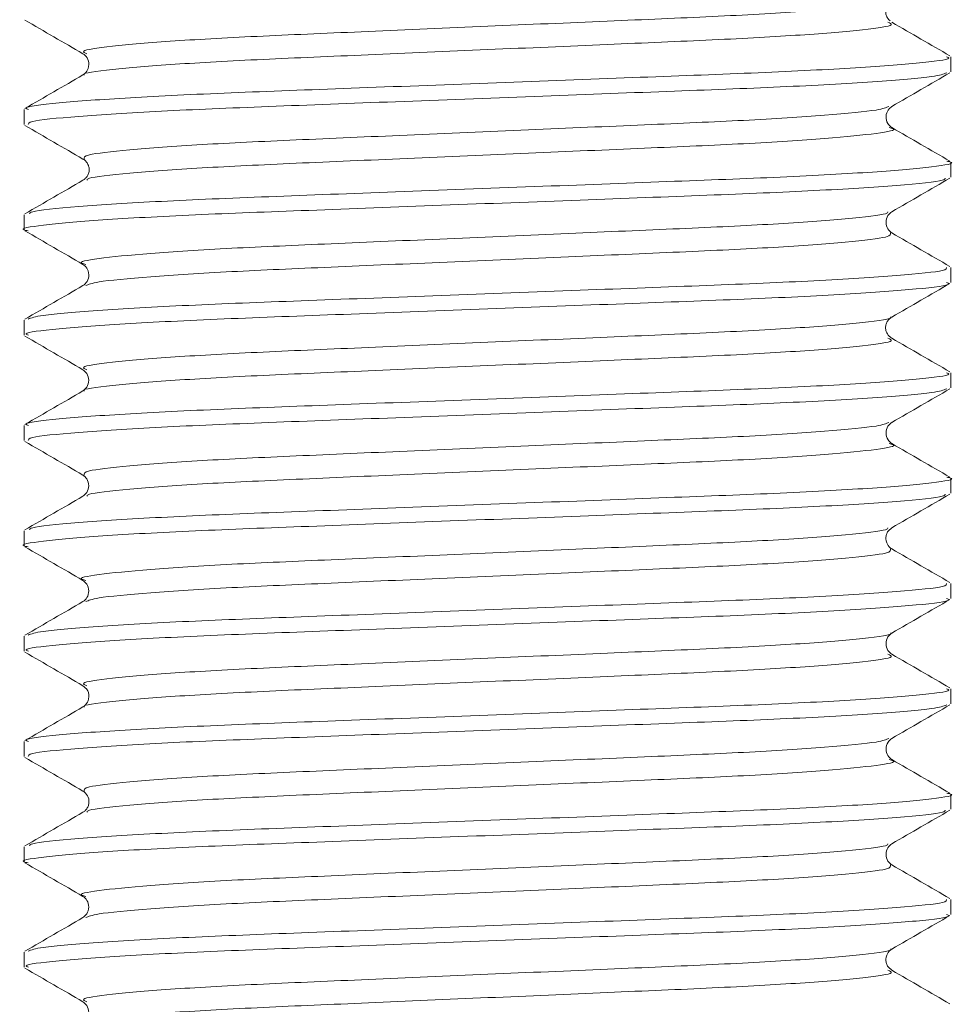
# Model space of a CAD drawing. Header units: millimetres. Extents: x 0 to 210, y 0 to 297.
# Tile 20 of 22: x 117.95 to 125.35, y 257.71 to 265.5. Entities that reach past the tile are written whole.
import ezdxf

# ---------------------------------------------------------------- set-up
doc = ezdxf.new("R2010")
doc.units = ezdxf.units.MM

msp = doc.modelspace()

# ---------------------------------------------------------------- linework, layer by layer
at = {"color": 179, "linetype": 'Continuous', "lineweight": 15}
for p, q in [((125.3169, 265.086), (125.3169, 265.2061)), ((117.9835, 264.7891), (117.9835, 264.6695)), ((125.3169, 264.2525), (125.3169, 264.3726)), ((117.9835, 263.9561), (117.9835, 263.836)), ((125.3169, 263.4195), (125.3169, 263.5391)), ((117.9835, 263.1226), (117.9835, 263.0025)), ((125.3169, 262.586), (125.3169, 262.7061)), ((117.9835, 262.2891), (117.9835, 262.1695)), ((125.3169, 261.7525), (125.3169, 261.8726)), ((117.9835, 261.4561), (117.9835, 261.336)), ((125.3169, 260.9195), (125.3169, 261.0391)), ((117.9835, 260.6226), (117.9835, 260.5025)), ((125.3169, 260.086), (125.3169, 260.2061)), ((117.9835, 259.7891), (117.9835, 259.6695)), ((125.3169, 259.2525), (125.3169, 259.3726)), ((117.9835, 258.9561), (117.9835, 258.836)), ((125.3169, 258.4195), (125.3169, 258.5391)), ((117.9835, 258.1226), (117.9835, 258.0025))]:
    msp.add_line(p, q, dxfattribs=at)
at = {"color": 179, "linetype": 'Continuous', "lineweight": 0}
for points, knots in [([(124.8406, 265.6468), (124.8423, 265.6456), (124.8629, 265.6322), (124.6429, 265.6042), (124.1716, 265.5625), (123.4577, 265.5237), (122.6003, 265.4881), (121.6526, 265.4468), (120.7049, 265.4054), (119.846, 265.3699), (119.1346, 265.3311), (118.6493, 265.2893), (118.4198, 265.2554), (118.4648, 265.2365), (118.4808, 265.2298)], [0, 0, 0, 0, 0.008515, 0.102397, 0.198159, 0.291605, 0.383098, 0.478327, 0.573568, 0.665075, 0.758499, 0.85426, 0.948161, 1, 1, 1, 1]), ([(124.8195, 265.4788), (124.8355, 265.4722), (124.881, 265.4533), (124.6529, 265.4196), (124.1689, 265.3777), (123.4584, 265.3389), (122.6001, 265.3034), (121.6527, 265.262), (120.7047, 265.2207), (119.8467, 265.1851), (119.132, 265.1464), (118.6592, 265.1046), (118.4382, 265.0765), (118.4585, 265.0631), (118.4603, 265.0619)], [0, 0, 0, 0, 0.0513063, 0.1451978, 0.240971, 0.3344266, 0.4259296, 0.5211696, 0.6164204, 0.7079379, 0.8013716, 0.8971435, 0.9910549, 1, 1, 1, 1]), ([(118.0169, 264.7891), (118.0077, 264.7931), (117.9703, 264.8093), (118.2257, 264.8402), (118.7745, 264.882), (119.5889, 264.9208), (120.5699, 264.9564), (121.653, 264.9977), (122.7358, 265.0391), (123.7161, 265.0746), (124.5295, 265.1134), (125.0767, 265.1552), (125.3308, 265.1861), (125.2929, 265.2022), (125.2837, 265.2061)], [0, 0, 0, 0, 0.030396, 0.1243, 0.220063, 0.31349, 0.405002, 0.500244, 0.595476, 0.686973, 0.780422, 0.876186, 0.97007, 1, 1, 1, 1]), ([(125.2852, 265.0784), (125.2599, 265.0687), (125.2013, 265.0463), (124.7391, 265.0074), (124.0113, 264.9667), (123.078, 264.9319), (122.021, 264.8918), (120.9231, 264.85), (119.8996, 264.812), (119.0223, 264.7758), (118.3765, 264.7343), (118.017, 264.6976), (118.0167, 264.6774), (118.0166, 264.6695)], [0, 0, 0, 0, 0.074622, 0.172052, 0.268536, 0.361404, 0.457501, 0.555044, 0.649771, 0.743402, 0.84067, 0.937469, 1, 1, 1, 1]), ([(124.8282, 264.8132), (124.8064, 264.8038), (124.7554, 264.7817), (124.3532, 264.743), (123.7166, 264.7024), (122.8997, 264.6675), (121.9747, 264.6274), (121.014, 264.5857), (120.1181, 264.5477), (119.3511, 264.5115), (118.7828, 264.4699), (118.4527, 264.4303), (118.4575, 264.4074), (118.4597, 264.3967)], [0, 0, 0, 0, 0.070982, 0.166538, 0.261163, 0.35224, 0.446487, 0.542153, 0.635055, 0.726881, 0.822277, 0.917213, 1, 1, 1, 1]), ([(124.8286, 264.6454), (124.8404, 264.6426), (124.9045, 264.6274), (124.753, 264.6001), (124.3627, 264.5583), (123.7142, 264.5177), (122.9003, 264.4828), (121.9746, 264.4427), (121.0139, 264.4009), (120.1184, 264.3629), (119.3496, 264.3267), (118.7887, 264.2852), (118.4879, 264.2515), (118.4825, 264.234), (118.4809, 264.2289)], [0, 0, 0, 0, 0.020828, 0.113221, 0.208843, 0.303535, 0.394676, 0.488989, 0.584722, 0.677689, 0.769579, 0.865042, 0.960044, 1, 1, 1, 1]), ([(118.0273, 263.9636), (118.029, 263.969), (118.0345, 263.9868), (118.3799, 264.0209), (119.0215, 264.0624), (119.8999, 264.0986), (120.9231, 264.1366), (122.0208, 264.1783), (123.0787, 264.2185), (124.0086, 264.2533), (124.7499, 264.294), (125.195, 264.3358), (125.3686, 264.3627), (125.2977, 264.3777), (125.2858, 264.3802)], [0, 0, 0, 0, 0.0424304, 0.1374046, 0.232838, 0.3247037, 0.4176445, 0.5133483, 0.6076332, 0.69875, 0.7934136, 0.8890065, 0.9813747, 1, 1, 1, 1]), ([(125.2732, 264.2451), (125.2717, 264.2397), (125.267, 264.222), (124.9234, 264.188), (124.2834, 264.1465), (123.406, 264.1102), (122.3834, 264.0723), (121.2859, 264.0305), (120.2275, 263.9904), (119.2967, 263.9555), (118.5541, 263.9149), (118.107, 263.8731), (117.9322, 263.846), (118.003, 263.831), (118.0151, 263.8284)], [0, 0, 0, 0, 0.041923, 0.136879, 0.232319, 0.324205, 0.417116, 0.512813, 0.607116, 0.698226, 0.79287, 0.888467, 0.980862, 1, 1, 1, 1]), ([(124.8196, 263.9798), (124.8182, 263.9747), (124.8134, 263.9573), (124.5142, 263.9237), (123.9547, 263.8821), (123.1868, 263.8459), (122.2919, 263.808), (121.3314, 263.7662), (120.4051, 263.7261), (119.5905, 263.6912), (118.9409, 263.6506), (118.5488, 263.6088), (118.3963, 263.5814), (118.4602, 263.5661), (118.4722, 263.5632)], [0, 0, 0, 0, 0.0394443, 0.1344293, 0.2298985, 0.3218096, 0.4147466, 0.5104728, 0.6048026, 0.6959377, 0.7906092, 0.8862354, 0.9786558, 1, 1, 1, 1]), ([(124.8401, 263.8119), (124.8427, 263.8013), (124.8484, 263.7785), (124.5202, 263.739), (123.9532, 263.6974), (123.1872, 263.6612), (122.2918, 263.6232), (121.3312, 263.5815), (120.4058, 263.5413), (119.5881, 263.5064), (118.9502, 263.4658), (118.546, 263.4271), (118.494, 263.4049), (118.4717, 263.3954)], [0, 0, 0, 0, 0.082281, 0.17719, 0.272583, 0.364421, 0.457284, 0.552934, 0.647188, 0.73825, 0.832846, 0.928396, 1, 1, 1, 1]), ([(118.0145, 263.1302), (118.0405, 263.14), (118.1002, 263.1624), (118.5647, 263.2015), (119.294, 263.2421), (120.2282, 263.277), (121.2857, 263.3171), (122.3834, 263.3589), (123.4063, 263.3968), (124.2825, 263.433), (124.9268, 263.4746), (125.2843, 263.5112), (125.2837, 263.5313), (125.2835, 263.5391)], [0, 0, 0, 0, 0.075257, 0.172686, 0.269143, 0.362, 0.458109, 0.55564, 0.650331, 0.743978, 0.841247, 0.938024, 1, 1, 1, 1]), ([(125.2838, 263.4195), (125.2929, 263.4156), (125.3309, 263.3995), (125.077, 263.3686), (124.53, 263.3268), (123.7167, 263.288), (122.7365, 263.2525), (121.6538, 263.2112), (120.5706, 263.1698), (119.5895, 263.1342), (118.7749, 263.0955), (118.226, 263.0537), (117.9703, 263.0227), (118.0078, 263.0065), (118.0169, 263.0025)], [0, 0, 0, 0, 0.0298676, 0.1237491, 0.2195133, 0.3129648, 0.4044606, 0.4996905, 0.5949341, 0.6864483, 0.7798721, 0.8756347, 0.9695414, 1, 1, 1, 1]), ([(124.8407, 263.1467), (124.8424, 263.1456), (124.863, 263.1323), (124.6431, 263.1043), (124.172, 263.0625), (123.4582, 263.0237), (122.601, 262.9882), (121.6533, 262.9468), (120.7055, 262.9055), (119.8466, 262.8699), (119.135, 262.8312), (118.6495, 262.7893), (118.4199, 262.7555), (118.4648, 262.7365), (118.4808, 262.7298)], [0, 0, 0, 0, 0.008417, 0.102306, 0.198079, 0.291537, 0.383038, 0.478276, 0.573528, 0.665047, 0.758477, 0.854249, 0.948163, 1, 1, 1, 1]), ([(124.8195, 262.9788), (124.8355, 262.9722), (124.881, 262.9533), (124.6531, 262.9196), (124.1694, 262.8777), (123.4589, 262.8389), (122.6008, 262.8034), (121.6534, 262.7621), (120.7053, 262.7207), (119.8472, 262.6852), (119.1324, 262.6464), (118.6594, 262.6047), (118.4383, 262.5765), (118.4586, 262.5631), (118.4604, 262.5619)], [0, 0, 0, 0, 0.051233, 0.145123, 0.240897, 0.334356, 0.425858, 0.521097, 0.61635, 0.70787, 0.801302, 0.897075, 0.990989, 1, 1, 1, 1]), ([(118.0169, 262.2891), (118.0078, 262.2931), (117.9703, 262.3093), (118.226, 262.3403), (118.7749, 262.3821), (119.5895, 262.4208), (120.5706, 262.4564), (121.6538, 262.4977), (122.7365, 262.5391), (123.7167, 262.5746), (124.53, 262.6134), (125.077, 262.6552), (125.3309, 262.6861), (125.2929, 262.7022), (125.2838, 262.7061)], [0, 0, 0, 0, 0.030459, 0.124365, 0.220128, 0.313552, 0.405066, 0.500309, 0.595539, 0.687035, 0.780487, 0.876251, 0.970132, 1, 1, 1, 1]), ([(125.2853, 262.5784), (125.2599, 262.5687), (125.2015, 262.5464), (124.7395, 262.5074), (124.0119, 262.4668), (123.0787, 262.4319), (122.0218, 262.3918), (120.9239, 262.35), (119.9003, 262.312), (119.0229, 262.2759), (118.3769, 262.2343), (118.0171, 262.1976), (118.0167, 262.1774), (118.0166, 262.1695)], [0, 0, 0, 0, 0.074598, 0.172023, 0.268504, 0.361368, 0.457458, 0.554998, 0.649724, 0.743348, 0.840611, 0.937408, 1, 1, 1, 1]), ([(124.8282, 262.3132), (124.8065, 262.3038), (124.7556, 262.2817), (124.3535, 262.2431), (123.7171, 262.2024), (122.9003, 262.1676), (121.9754, 262.1275), (121.0146, 262.0857), (120.1186, 262.0477), (119.3516, 262.0115), (118.7831, 261.9699), (118.4528, 261.9303), (118.4575, 261.9074), (118.4596, 261.8967)], [0, 0, 0, 0, 0.070962, 0.166514, 0.26114, 0.352215, 0.446457, 0.542121, 0.635024, 0.726846, 0.822238, 0.917173, 1, 1, 1, 1]), ([(124.8287, 262.1454), (124.8404, 262.1426), (124.9045, 262.1274), (124.7532, 262.1001), (124.363, 262.0583), (123.7147, 262.0177), (122.9009, 261.9828), (121.9752, 261.9427), (121.0146, 261.9009), (120.119, 261.8629), (119.3501, 261.8268), (118.789, 261.7852), (118.488, 261.7515), (118.4825, 261.734), (118.4809, 261.7288)], [0, 0, 0, 0, 0.020762, 0.11315, 0.208768, 0.303459, 0.394597, 0.488905, 0.584635, 0.677602, 0.769487, 0.864946, 0.959947, 1, 1, 1, 1]), ([(118.0273, 261.4635), (118.029, 261.469), (118.0346, 261.4868), (118.3802, 261.5209), (119.022, 261.5624), (119.9005, 261.5986), (120.9239, 261.6366), (122.0216, 261.6784), (123.0794, 261.7185), (124.0092, 261.7534), (124.7503, 261.794), (125.1952, 261.8358), (125.3686, 261.8628), (125.2977, 261.8777), (125.2858, 261.8802)], [0, 0, 0, 0, 0.042525, 0.137498, 0.232928, 0.324788, 0.417729, 0.513431, 0.607711, 0.698826, 0.793489, 0.889078, 0.98144, 1, 1, 1, 1]), ([(125.2732, 261.7451), (125.2718, 261.7397), (125.2671, 261.722), (124.9237, 261.688), (124.2839, 261.6465), (123.4067, 261.6103), (122.3842, 261.5723), (121.2866, 261.5306), (120.2282, 261.4904), (119.2972, 261.4555), (118.5545, 261.415), (118.1072, 261.3731), (117.9322, 261.346), (118.003, 261.331), (118.0151, 261.3284)], [0, 0, 0, 0, 0.041868, 0.136824, 0.232265, 0.324155, 0.417063, 0.51276, 0.607065, 0.698176, 0.792818, 0.888416, 0.980815, 1, 1, 1, 1]), ([(124.8196, 261.4798), (124.8182, 261.4747), (124.8136, 261.4573), (124.5145, 261.4237), (123.9552, 261.3822), (123.1873, 261.3459), (122.2925, 261.308), (121.332, 261.2662), (120.4057, 261.2261), (119.591, 261.1912), (118.9412, 261.1506), (118.549, 261.1088), (118.3963, 261.0814), (118.4602, 261.0661), (118.4722, 261.0632)], [0, 0, 0, 0, 0.0393868, 0.1343705, 0.2298412, 0.3217554, 0.4146897, 0.5104159, 0.6047485, 0.6958836, 0.7905536, 0.886181, 0.9786053, 1, 1, 1, 1]), ([(124.84, 261.3119), (124.8426, 261.3013), (124.8484, 261.2785), (124.5205, 261.239), (123.9537, 261.1974), (123.1877, 261.1612), (122.2924, 261.1232), (121.3319, 261.0815), (120.4064, 261.0413), (119.5886, 261.0065), (118.9506, 260.9659), (118.5462, 260.9271), (118.494, 260.9049), (118.4717, 260.8954)], [0, 0, 0, 0, 0.082162, 0.177079, 0.272483, 0.364333, 0.457202, 0.552861, 0.647128, 0.738199, 0.832803, 0.928363, 1, 1, 1, 1]), ([(118.0145, 260.6302), (118.0406, 260.64), (118.1004, 260.6625), (118.5652, 260.7015), (119.2945, 260.7421), (120.2289, 260.777), (121.2864, 260.8171), (122.3841, 260.8589), (123.4069, 260.8969), (124.2831, 260.9331), (124.9271, 260.9746), (125.2844, 261.0112), (125.2837, 261.0313), (125.2834, 261.0391)], [0, 0, 0, 0, 0.075282, 0.172716, 0.269175, 0.362036, 0.458152, 0.555686, 0.650378, 0.744032, 0.841307, 0.938086, 1, 1, 1, 1]), ([(125.2838, 260.9195), (125.293, 260.9156), (125.3309, 260.8995), (125.0772, 260.8687), (124.5305, 260.8269), (123.7173, 260.788), (122.7372, 260.7525), (121.6545, 260.7112), (120.5713, 260.6698), (119.5902, 260.6343), (118.7754, 260.5955), (118.2262, 260.5537), (117.9704, 260.5227), (118.0078, 260.5065), (118.017, 260.5025)], [0, 0, 0, 0, 0.029805, 0.123684, 0.219449, 0.312903, 0.404397, 0.499625, 0.59487, 0.686387, 0.779807, 0.87557, 0.969479, 1, 1, 1, 1]), ([(124.8408, 260.6468), (124.8425, 260.6457), (124.8631, 260.6323), (124.6433, 260.6043), (124.1724, 260.5625), (123.4588, 260.5237), (122.6016, 260.4882), (121.6539, 260.4469), (120.7061, 260.4055), (119.8471, 260.3699), (119.1354, 260.3312), (118.6498, 260.2894), (118.42, 260.2555), (118.4648, 260.2365), (118.4808, 260.2298)], [0, 0, 0, 0, 0.00838, 0.102268, 0.198042, 0.291505, 0.383005, 0.478244, 0.573499, 0.665021, 0.75845, 0.854223, 0.948141, 1, 1, 1, 1]), ([(124.8195, 260.4789), (124.8355, 260.4722), (124.8811, 260.4533), (124.6534, 260.4196), (124.1698, 260.3778), (123.4595, 260.339), (122.6014, 260.3034), (121.654, 260.2621), (120.7059, 260.2207), (119.8478, 260.1852), (119.1328, 260.1464), (118.6597, 260.1047), (118.4384, 260.0766), (118.4586, 260.0631), (118.4604, 260.0619)], [0, 0, 0, 0, 0.051221, 0.14511, 0.240887, 0.334351, 0.425853, 0.521093, 0.616349, 0.707873, 0.801304, 0.897078, 0.990998, 1, 1, 1, 1]), ([(118.017, 259.7891), (118.0078, 259.7931), (117.9704, 259.8093), (118.2262, 259.8403), (118.7754, 259.8821), (119.5902, 259.9209), (120.5713, 259.9564), (121.6545, 259.9978), (122.7372, 260.0391), (123.7173, 260.0746), (124.5305, 260.1134), (125.0772, 260.1552), (125.3309, 260.1861), (125.293, 260.2022), (125.2838, 260.2061)], [0, 0, 0, 0, 0.030521, 0.12443, 0.220193, 0.313613, 0.40513, 0.500375, 0.595603, 0.687097, 0.780551, 0.876316, 0.970195, 1, 1, 1, 1]), ([(125.2851, 260.0784), (125.2599, 260.0687), (125.2016, 260.0464), (124.7399, 260.0074), (124.0125, 259.9668), (123.0794, 259.9319), (122.0225, 259.8918), (120.9246, 259.85), (119.9009, 259.812), (119.0234, 259.7759), (118.3772, 259.7343), (118.0172, 259.6976), (118.0168, 259.6774), (118.0166, 259.6695)], [0, 0, 0, 0, 0.074477, 0.171907, 0.268396, 0.361266, 0.45736, 0.554906, 0.649641, 0.743268, 0.840535, 0.937339, 1, 1, 1, 1]), ([(124.8281, 259.8132), (124.8064, 259.8038), (124.7556, 259.7817), (124.3539, 259.7431), (123.7176, 259.7025), (122.9009, 259.6676), (121.976, 259.6275), (121.0153, 259.5857), (120.1192, 259.5477), (119.352, 259.5116), (118.7834, 259.4699), (118.4528, 259.4303), (118.4574, 259.4074), (118.4596, 259.3967)], [0, 0, 0, 0, 0.070837, 0.166391, 0.26102, 0.352098, 0.44634, 0.542007, 0.634916, 0.726737, 0.82213, 0.91707, 1, 1, 1, 1]), ([(124.8288, 259.6454), (124.8405, 259.6426), (124.9045, 259.6274), (124.7533, 259.6001), (124.3634, 259.5583), (123.7152, 259.5177), (122.9015, 259.4828), (121.9759, 259.4427), (121.0152, 259.401), (120.1196, 259.363), (119.3505, 259.3268), (118.7893, 259.2853), (118.4881, 259.2515), (118.4826, 259.234), (118.4809, 259.2288)], [0, 0, 0, 0, 0.02067, 0.113056, 0.208676, 0.303371, 0.394512, 0.488819, 0.584552, 0.677524, 0.769409, 0.864868, 0.959873, 1, 1, 1, 1]), ([(118.0273, 258.9635), (118.0291, 258.969), (118.0347, 258.9869), (118.3806, 259.0209), (119.0225, 259.0625), (119.9012, 259.0986), (120.9246, 259.1366), (122.0223, 259.1784), (123.0801, 259.2185), (124.0097, 259.2534), (124.7507, 259.294), (125.1954, 259.3358), (125.3687, 259.3628), (125.2978, 259.3777), (125.286, 259.3802)], [0, 0, 0, 0, 0.042601, 0.137578, 0.233009, 0.324869, 0.417815, 0.51352, 0.607799, 0.698916, 0.793584, 0.889174, 0.981535, 1, 1, 1, 1]), ([(125.2732, 259.2451), (125.2718, 259.2397), (125.2672, 259.222), (124.924, 259.1881), (124.2845, 259.1465), (123.4073, 259.1103), (122.3849, 259.0724), (121.2874, 259.0306), (120.2288, 258.9904), (119.2978, 258.9556), (118.555, 258.915), (118.1074, 258.8732), (117.9323, 258.846), (118.003, 258.831), (118.0152, 258.8284)], [0, 0, 0, 0, 0.041786, 0.13674, 0.232183, 0.324075, 0.416981, 0.512678, 0.606985, 0.698096, 0.792737, 0.888336, 0.980739, 1, 1, 1, 1]), ([(124.8196, 258.9798), (124.8183, 258.9747), (124.8136, 258.9573), (124.5148, 258.9237), (123.9557, 258.8822), (123.1879, 258.846), (122.2931, 258.808), (121.3327, 258.7663), (120.4063, 258.7261), (119.5915, 258.6912), (118.9416, 258.6506), (118.5491, 258.6088), (118.3963, 258.5814), (118.4602, 258.5661), (118.4723, 258.5632)], [0, 0, 0, 0, 0.039305, 0.134288, 0.22976, 0.321678, 0.414609, 0.510336, 0.604671, 0.695807, 0.790476, 0.886104, 0.978533, 1, 1, 1, 1]), ([(124.8399, 258.8119), (124.8426, 258.8013), (124.8485, 258.7786), (124.5208, 258.739), (123.9541, 258.6974), (123.1883, 258.6612), (122.2931, 258.6233), (121.3325, 258.5815), (120.407, 258.5414), (119.5891, 258.5065), (118.951, 258.4659), (118.5463, 258.4271), (118.494, 258.4049), (118.4716, 258.3954)], [0, 0, 0, 0, 0.082095, 0.17701, 0.272415, 0.364267, 0.457133, 0.552791, 0.64706, 0.738131, 0.832732, 0.928293, 1, 1, 1, 1]), ([(118.0144, 258.1302), (118.0406, 258.14), (118.1005, 258.1625), (118.5656, 258.2016), (119.2951, 258.2422), (120.2296, 258.277), (121.2872, 258.3172), (122.3849, 258.3589), (123.4076, 258.3969), (124.2836, 258.4331), (124.9274, 258.4747), (125.2845, 258.5112), (125.2837, 258.5313), (125.2834, 258.5391)], [0, 0, 0, 0, 0.075353, 0.172787, 0.269244, 0.362104, 0.458221, 0.555755, 0.650443, 0.744099, 0.841374, 0.938151, 1, 1, 1, 1]), ([(125.2838, 258.4195), (125.293, 258.4156), (125.331, 258.3995), (125.0775, 258.3687), (124.531, 258.3269), (123.7179, 258.2881), (122.7379, 258.2526), (121.6552, 258.2112), (120.572, 258.1699), (119.5908, 258.1343), (118.7759, 258.0955), (118.2265, 258.0537), (117.9705, 258.0227), (118.0078, 258.0065), (118.017, 258.0025)], [0, 0, 0, 0, 0.029743, 0.123619, 0.219384, 0.312841, 0.404333, 0.49956, 0.594807, 0.686325, 0.779743, 0.875505, 0.969417, 1, 1, 1, 1]), ([(124.8409, 258.1467), (124.8425, 258.1457), (124.8632, 258.1323), (124.6436, 258.1043), (124.1728, 258.0626), (123.4593, 258.0237), (122.6022, 257.9882), (121.6546, 257.9469), (120.7068, 257.9055), (119.8476, 257.87), (119.1358, 257.8312), (118.65, 257.7894), (118.42, 257.7555), (118.4648, 257.7365), (118.4808, 257.7298)], [0, 0, 0, 0, 0.0082898, 0.1021733, 0.1979468, 0.291411, 0.3829082, 0.4781437, 0.5733987, 0.664922, 0.7583467, 0.8541181, 0.9480372, 1, 1, 1, 1]), ([(124.8195, 257.9788), (124.8355, 257.9722), (124.8811, 257.9534), (124.6536, 257.9196), (124.1702, 257.8778), (123.46, 257.839), (122.602, 257.8035), (121.6547, 257.7621), (120.7066, 257.7208), (119.8483, 257.6852), (119.1332, 257.6464), (118.6599, 257.6047), (118.4385, 257.5766), (118.4587, 257.5631), (118.4605, 257.5619)], [0, 0, 0, 0, 0.051119, 0.145002, 0.240776, 0.33424, 0.425737, 0.520973, 0.616228, 0.707751, 0.801176, 0.896947, 0.990867, 1, 1, 1, 1])]:
    msp.add_open_spline(points, degree=3, knots=knots, dxfattribs=at)
at = {"color": 179, "linetype": 'Continuous', "lineweight": 15}
for points, knots in [([(124.8383, 265.4904), (124.8337, 265.493), (124.8264, 265.4971), (124.8089, 265.5242), (124.801, 265.5524), (124.8025, 265.5828), (124.8135, 265.6105), (124.8306, 265.6325), (124.845, 265.6423), (124.8518, 265.6468)], [0, 0, 0, 0, 0.331971, 0.528325, 0.673845, 0.782567, 0.867442, 0.938206, 1, 1, 1, 1]), ([(117.9897, 265.4956), (118.0662, 265.4513), (118.2192, 265.3629), (118.3722, 265.2743), (118.4486, 265.2301)], [0, 0, 0, 0, 0.500051, 1, 1, 1, 1]), ([(125.3107, 265.213), (125.2342, 265.2573), (125.0812, 265.3458), (124.9283, 265.4343), (124.8518, 265.4785)], [0, 0, 0, 0, 0.50005, 1, 1, 1, 1]), ([(118.4486, 265.2301), (118.4609, 265.2203), (118.4877, 265.199), (118.501, 265.1359), (118.4768, 265.0813), (118.4587, 265.0688), (118.4486, 265.0618)], [0, 0, 0, 0, 0.180532, 0.394013, 0.662049, 1, 1, 1, 1]), ([(124.8518, 264.8134), (124.9282, 264.8577), (125.0812, 264.9462), (125.2342, 265.0347), (125.3107, 265.0789)], [0, 0, 0, 0, 0.499949, 1, 1, 1, 1]), ([(118.4486, 265.0618), (118.3721, 265.0176), (118.2192, 264.9291), (118.0662, 264.8406), (117.9897, 264.7964)], [0, 0, 0, 0, 0.4999495, 1, 1, 1, 1]), ([(124.8518, 264.6452), (124.8394, 264.6551), (124.812, 264.6771), (124.7993, 264.7407), (124.8245, 264.7951), (124.8419, 264.8068), (124.8518, 264.8135)], [0, 0, 0, 0, 0.171743, 0.379482, 0.647911, 1, 1, 1, 1]), ([(117.9897, 264.6623), (118.0662, 264.618), (118.2192, 264.5295), (118.3721, 264.441), (118.4486, 264.3968)], [0, 0, 0, 0, 0.5000505, 1, 1, 1, 1]), ([(125.3107, 264.3797), (125.2342, 264.4239), (125.0812, 264.5124), (124.9283, 264.6009), (124.8518, 264.6452)], [0, 0, 0, 0, 0.50005, 1, 1, 1, 1]), ([(118.4486, 264.3968), (118.4566, 264.393), (118.4672, 264.388), (118.4916, 264.3517), (118.4996, 264.3233), (118.4982, 264.2929), (118.4871, 264.2649), (118.4698, 264.2428), (118.4554, 264.2331), (118.4486, 264.2285)], [0, 0, 0, 0, 0.482028, 0.636456, 0.749669, 0.833237, 0.898041, 0.952285, 1, 1, 1, 1]), ([(118.4486, 264.2285), (118.3722, 264.1843), (118.2192, 264.0958), (118.0662, 264.0073), (117.9897, 263.963)], [0, 0, 0, 0, 0.499949, 1, 1, 1, 1]), ([(124.8518, 263.9801), (124.9283, 264.0244), (125.0812, 264.1129), (125.2342, 264.2014), (125.3107, 264.2456)], [0, 0, 0, 0, 0.49995, 1, 1, 1, 1]), ([(124.8518, 263.8118), (124.8404, 263.8206), (124.8174, 263.8381), (124.7998, 263.896), (124.8174, 263.9538), (124.8404, 263.9714), (124.8518, 263.9801)], [0, 0, 0, 0, 0.248556, 0.499998, 0.751442, 1, 1, 1, 1]), ([(117.9897, 263.8289), (118.0662, 263.7847), (118.2192, 263.6962), (118.3721, 263.6077), (118.4486, 263.5635)], [0, 0, 0, 0, 0.5000505, 1, 1, 1, 1]), ([(125.3107, 263.5464), (125.2342, 263.5906), (125.0812, 263.6791), (124.9282, 263.7676), (124.8517, 263.8119)], [0, 0, 0, 0, 0.500051, 1, 1, 1, 1]), ([(118.4489, 263.5633), (118.459, 263.5562), (118.4773, 263.5434), (118.5009, 263.4889), (118.4874, 263.4261), (118.461, 263.405), (118.4488, 263.3953)], [0, 0, 0, 0, 0.331441, 0.599558, 0.815528, 1, 1, 1, 1]), ([(118.4486, 263.3952), (118.3721, 263.3509), (118.2191, 263.2624), (118.0662, 263.1739), (117.9897, 263.1297)], [0, 0, 0, 0, 0.499949, 1, 1, 1, 1]), ([(124.8518, 263.1468), (124.9283, 263.191), (125.0812, 263.2795), (125.2342, 263.368), (125.3107, 263.4123)], [0, 0, 0, 0, 0.49995, 1, 1, 1, 1]), ([(124.8518, 262.9785), (124.845, 262.9831), (124.8305, 262.9928), (124.813, 263.015), (124.8017, 263.0433), (124.8005, 263.0738), (124.8087, 263.1021), (124.8335, 263.1383), (124.8438, 263.1431), (124.8516, 263.1467)], [0, 0, 0, 0, 0.046951, 0.099702, 0.162297, 0.243715, 0.355782, 0.510734, 1, 1, 1, 1]), ([(117.9897, 262.9956), (118.0662, 262.9514), (118.2192, 262.8629), (118.3721, 262.7744), (118.4486, 262.7301)], [0, 0, 0, 0, 0.50005, 1, 1, 1, 1]), ([(125.3107, 262.713), (125.2342, 262.7573), (125.0812, 262.8457), (124.9283, 262.9343), (124.8518, 262.9785)], [0, 0, 0, 0, 0.500051, 1, 1, 1, 1]), ([(118.4483, 262.7303), (118.4598, 262.7216), (118.4829, 262.7039), (118.5006, 262.646), (118.483, 262.5881), (118.4598, 262.5704), (118.4483, 262.5617)], [0, 0, 0, 0, 0.248383, 0.499987, 0.751604, 1, 1, 1, 1]), ([(118.4486, 262.5618), (118.3721, 262.5176), (118.2192, 262.4291), (118.0662, 262.3406), (117.9897, 262.2964)], [0, 0, 0, 0, 0.4999495, 1, 1, 1, 1]), ([(124.8518, 262.3135), (124.9283, 262.3577), (125.0812, 262.4462), (125.2342, 262.5347), (125.3107, 262.5789)], [0, 0, 0, 0, 0.49995, 1, 1, 1, 1]), ([(124.8522, 262.1449), (124.8407, 262.1537), (124.8175, 262.1714), (124.7998, 262.2293), (124.8174, 262.2872), (124.8407, 262.3049), (124.8522, 262.3137)], [0, 0, 0, 0, 0.248315, 0.499994, 0.751678, 1, 1, 1, 1]), ([(117.9897, 262.1623), (118.0662, 262.118), (118.2192, 262.0295), (118.3721, 261.941), (118.4486, 261.8968)], [0, 0, 0, 0, 0.50005, 1, 1, 1, 1]), ([(125.3107, 261.8797), (125.2342, 261.9239), (125.0812, 262.0124), (124.9283, 262.1009), (124.8518, 262.1452)], [0, 0, 0, 0, 0.50005, 1, 1, 1, 1]), ([(118.4485, 261.8969), (118.4599, 261.8881), (118.483, 261.8705), (118.5006, 261.8126), (118.4829, 261.7547), (118.4599, 261.7372), (118.4484, 261.7284)], [0, 0, 0, 0, 0.248492, 0.500016, 0.751524, 1, 1, 1, 1]), ([(118.4486, 261.7285), (118.3721, 261.6843), (118.2192, 261.5958), (118.0662, 261.5073), (117.9897, 261.463)], [0, 0, 0, 0, 0.49995, 1, 1, 1, 1]), ([(124.8518, 261.4801), (124.9283, 261.5244), (125.0812, 261.6129), (125.2342, 261.7014), (125.3107, 261.7456)], [0, 0, 0, 0, 0.499949, 1, 1, 1, 1]), ([(124.8516, 261.312), (124.8427, 261.3172), (124.8279, 261.3259), (124.8018, 261.375), (124.8051, 261.4188), (124.818, 261.4529), (124.8388, 261.4697), (124.8516, 261.48)], [0, 0, 0, 0, 0.4072363, 0.6767986, 0.7772269, 0.8619498, 1, 1, 1, 1]), ([(117.9897, 261.3289), (118.0662, 261.2847), (118.2192, 261.1962), (118.3721, 261.1077), (118.4486, 261.0635)], [0, 0, 0, 0, 0.500051, 1, 1, 1, 1]), ([(125.3107, 261.0464), (125.2342, 261.0906), (125.0812, 261.1791), (124.9283, 261.2676), (124.8518, 261.3118)], [0, 0, 0, 0, 0.500051, 1, 1, 1, 1]), ([(118.4489, 261.0633), (118.4597, 261.0552), (118.4808, 261.0394), (118.5007, 260.9836), (118.4849, 260.9234), (118.4606, 260.9044), (118.4488, 260.8953)], [0, 0, 0, 0, 0.280864, 0.54275, 0.779973, 1, 1, 1, 1]), ([(118.4486, 260.8952), (118.3721, 260.8509), (118.2192, 260.7624), (118.0662, 260.6739), (117.9897, 260.6297)], [0, 0, 0, 0, 0.49995, 1, 1, 1, 1]), ([(124.8518, 260.6468), (124.9283, 260.6911), (125.0812, 260.7796), (125.2342, 260.868), (125.3107, 260.9123)], [0, 0, 0, 0, 0.499949, 1, 1, 1, 1]), ([(124.8518, 260.4785), (124.8404, 260.4872), (124.8174, 260.5048), (124.7998, 260.5627), (124.8174, 260.6205), (124.8404, 260.6381), (124.8518, 260.6468)], [0, 0, 0, 0, 0.248561, 0.500003, 0.751443, 1, 1, 1, 1]), ([(117.9897, 260.4956), (118.0662, 260.4514), (118.2191, 260.3629), (118.3721, 260.2744), (118.4486, 260.2301)], [0, 0, 0, 0, 0.500051, 1, 1, 1, 1]), ([(125.3107, 260.213), (125.2342, 260.2573), (125.0812, 260.3458), (124.9282, 260.4343), (124.8518, 260.4785)], [0, 0, 0, 0, 0.500051, 1, 1, 1, 1]), ([(118.4486, 260.2301), (118.4616, 260.2196), (118.4828, 260.2026), (118.4955, 260.1684), (118.4988, 260.1242), (118.4718, 260.075), (118.4574, 260.0668), (118.4486, 260.0618)], [0, 0, 0, 0, 0.131867, 0.213902, 0.312224, 0.581351, 1, 1, 1, 1]), ([(118.4487, 260.0619), (118.3722, 260.0176), (118.2192, 259.9291), (118.0662, 259.8406), (117.9897, 259.7964)], [0, 0, 0, 0, 0.499949, 1, 1, 1, 1]), ([(124.8517, 259.8134), (124.9282, 259.8577), (125.0812, 259.9462), (125.2342, 260.0347), (125.3107, 260.0789)], [0, 0, 0, 0, 0.499949, 1, 1, 1, 1]), ([(124.8518, 259.6452), (124.8403, 259.654), (124.8169, 259.672), (124.7998, 259.7304), (124.8179, 259.7877), (124.8405, 259.8049), (124.8518, 259.8135)], [0, 0, 0, 0, 0.2410379, 0.4891457, 0.7436939, 1, 1, 1, 1]), ([(117.9897, 259.6623), (118.0662, 259.618), (118.2192, 259.5295), (118.3722, 259.441), (118.4486, 259.3968)], [0, 0, 0, 0, 0.500051, 1, 1, 1, 1]), ([(125.3107, 259.3797), (125.2342, 259.4239), (125.0812, 259.5124), (124.9283, 259.6009), (124.8518, 259.6452)], [0, 0, 0, 0, 0.500051, 1, 1, 1, 1]), ([(118.4486, 259.3968), (118.4572, 259.392), (118.4711, 259.3842), (118.4989, 259.3356), (118.496, 259.2905), (118.4853, 259.2637), (118.4689, 259.2422), (118.4551, 259.2329), (118.4486, 259.2285)], [0, 0, 0, 0, 0.429884, 0.698845, 0.794874, 0.873969, 0.941075, 1, 1, 1, 1]), ([(124.8518, 258.9801), (124.9283, 259.0244), (125.0812, 259.1129), (125.2342, 259.2014), (125.3107, 259.2456)], [0, 0, 0, 0, 0.4999495, 1, 1, 1, 1]), ([(118.4486, 259.2285), (118.3721, 259.1843), (118.2192, 259.0957), (118.0662, 259.0073), (117.9897, 258.963)], [0, 0, 0, 0, 0.499949, 1, 1, 1, 1]), ([(124.8518, 258.8118), (124.8404, 258.8206), (124.8174, 258.8381), (124.7998, 258.896), (124.8174, 258.9538), (124.8404, 258.9714), (124.8518, 258.9801)], [0, 0, 0, 0, 0.248557, 0.499997, 0.75144, 1, 1, 1, 1]), ([(117.9897, 258.8289), (118.0662, 258.7847), (118.2192, 258.6962), (118.3721, 258.6077), (118.4486, 258.5635)], [0, 0, 0, 0, 0.50005, 1, 1, 1, 1]), ([(125.3107, 258.5464), (125.2342, 258.5906), (125.0812, 258.6791), (124.9283, 258.7676), (124.8518, 258.8118)], [0, 0, 0, 0, 0.500051, 1, 1, 1, 1]), ([(118.4488, 258.5633), (118.4604, 258.5544), (118.484, 258.5362), (118.5006, 258.4772), (118.4819, 258.4204), (118.46, 258.4038), (118.4489, 258.3953)], [0, 0, 0, 0, 0.234178, 0.478822, 0.735964, 1, 1, 1, 1]), ([(118.4486, 258.3952), (118.3721, 258.3509), (118.2192, 258.2624), (118.0662, 258.1739), (117.9897, 258.1297)], [0, 0, 0, 0, 0.49995, 1, 1, 1, 1]), ([(124.8518, 258.1468), (124.9283, 258.191), (125.0812, 258.2795), (125.2342, 258.368), (125.3107, 258.4123)], [0, 0, 0, 0, 0.499949, 1, 1, 1, 1]), ([(124.8517, 257.9786), (124.8386, 257.9891), (124.8174, 258.0062), (124.8048, 258.0403), (124.8016, 258.0847), (124.8287, 258.1336), (124.8429, 258.1417), (124.8516, 258.1467)], [0, 0, 0, 0, 0.130349, 0.211736, 0.30965, 0.579291, 1, 1, 1, 1]), ([(117.9897, 257.9956), (118.0662, 257.9514), (118.2192, 257.8629), (118.3721, 257.7744), (118.4486, 257.7301)], [0, 0, 0, 0, 0.50005, 1, 1, 1, 1]), ([(125.3107, 257.713), (125.2342, 257.7573), (125.0812, 257.8458), (124.9283, 257.9343), (124.8518, 257.9785)], [0, 0, 0, 0, 0.5000505, 1, 1, 1, 1]), ([(118.4484, 257.7302), (118.4599, 257.7215), (118.4829, 257.7039), (118.5006, 257.646), (118.483, 257.5881), (118.4599, 257.5705), (118.4485, 257.5618)], [0, 0, 0, 0, 0.248463, 0.499984, 0.751522, 1, 1, 1, 1])]:
    msp.add_open_spline(points, degree=3, knots=knots, dxfattribs=at)

doc.saveas('drawing.dxf')
